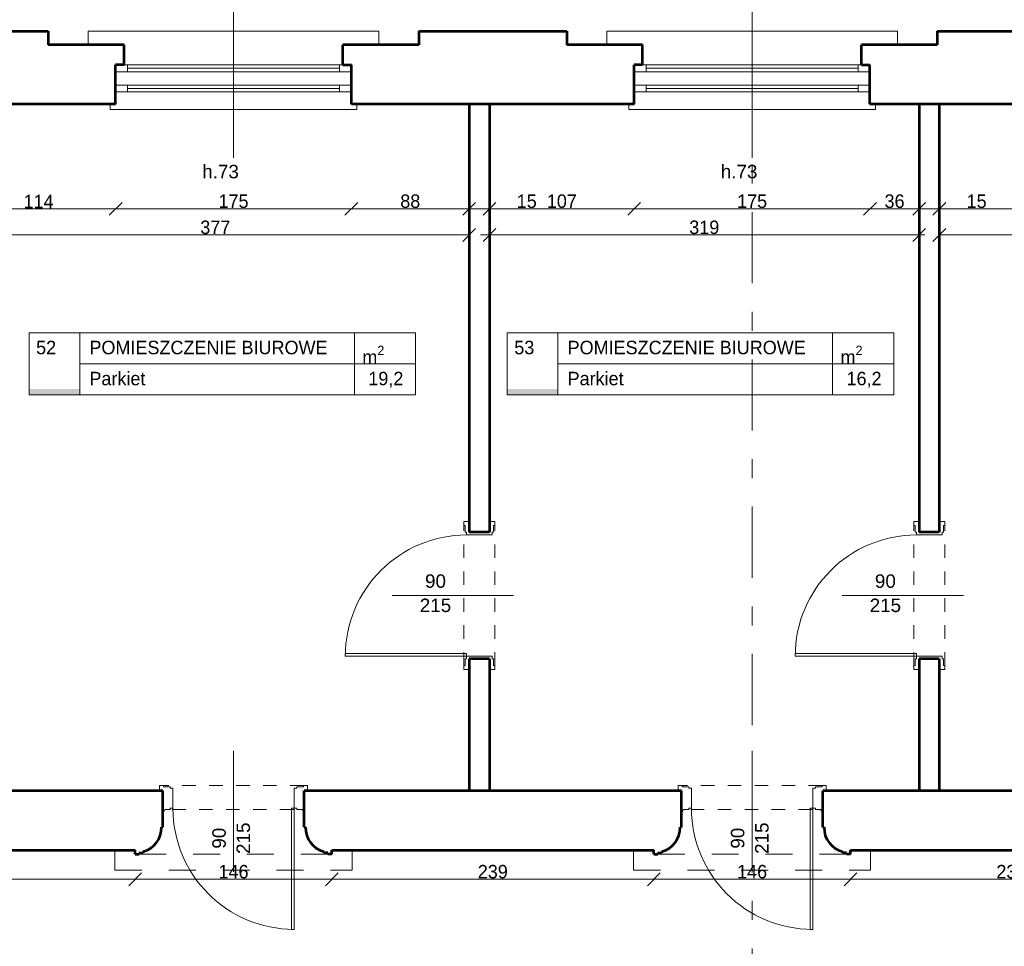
# Model space of a CAD drawing. Header units: inches. Extents: x -21887 to 84279, y -131485 to 67836.
# Tile 219 of 256: x 23293 to 30603, y 54316 to 61197. Entities that reach past the tile are written whole.
import ezdxf

# ---------------------------------------------------------------- set-up
doc = ezdxf.new("R2010")
doc.units = ezdxf.units.IN
doc.header["$MEASUREMENT"] = 0
for name, pattern in [('Dashed', [400, 200, -200]), ('Dashed copy', [200, 100, -100]), ('Double Dashed', [1093.611073, 529.166651, -211.666656, 141.111112, -211.666656])]:
    doc.linetypes.add(name, pattern=pattern)
doc.layers.get('0').update_dxf_attribs({"lineweight": 13})
doc.layers.get('Defpoints').update_dxf_attribs({"lineweight": 13})
for name, color, linetype, lineweight in [('AI_MURY', 7, 'Continuous', 53), ('Dimensioning', 7, 'Continuous', 13), ('DRZWI', 7, 'Continuous', 13), ('dzialowki', 7, 'Continuous', 53), ('OPISY TABELKI', 7, 'Continuous', 13), ('PODCIAGI', 7, 'Continuous', 13)]:
    doc.layers.add(name, color=color, linetype=linetype, lineweight=lineweight)
doc.styles.add('GENERATED_STYLE_7', font='txt')
doc.styles.add('GENERATED_STYLE_8', font='txt')
doc.styles.add('GENERATED_STYLE_9', font='txt')
doc.styles.add('Style-Courier New', font='txt')
doc.dimstyles.new('Dimstyle_5', dxfattribs={"dimtxt": 100, "dimasz": 95, "dimexe": 0.18, "dimexo": 0, "dimgap": 0.09, "dimtad": 1, "dimtih": 1, "dimtoh": 1, "dimdec": 0, "dimlfac": 0.1, "dimzin": 0, "dimdsep": 46, "dimlunit": 5, "dimtxsty": 'GENERATED_STYLE_7', "dimblk": 'ARROWHEAD_6', "dimcen": 0.09, "dimclrd": 161, "dimclre": 161, "dimclrt": 7, "dimadec": 0, "dimazin": 0, "dimtfac": 1, "dimtdec": 0, "dimtmove": 0, "dimatfit": 3, "dimfxl": 0, "dimtolj": 1, "dimtzin": 0, "dimarcsym": 0})

# ---------------------------------------------------------------- blocks, each defined once
blk = doc.blocks.new('ARROWHEAD_6')
at = {"color": 0, "linetype": 'Continuous'}
for p, q in [((0, 0), (-1, 0)), ((-0.5, -0.5), (0.5, 0.5))]:
    blk.add_line(p, q, dxfattribs=at)
blk = doc.blocks.new('*U1082')
at = {"layer": 'Defpoints', "color": 0, "linetype": 'Continuous'}
for p in [(26630.5, 59598.3), (22860.5, 59431), (26630.5, 59399.7)]:
    blk.add_point(p, dxfattribs=at)
at = {"layer": 'Dimensioning', "color": 161, "linetype": 'Continuous', "lineweight": -2}
for p, q in [((22860.5, 59598.2), (22860.5, 59598.5)), ((22955.5, 59598.3), (26535.5, 59598.3)), ((26630.5, 59598.2), (26630.5, 59598.5))]:
    blk.add_line(p, q, dxfattribs=at)
at = {"layer": 'Dimensioning', "color": 161, "linetype": 'Continuous', "lineweight": -2, "xscale": 95, "yscale": 95, "zscale": 95, "rotation": 180}
blk.add_blockref('ARROWHEAD_6', (22860.5, 59598.3), dxfattribs=at)
at = {"layer": 'Dimensioning', "color": 161, "linetype": 'Continuous', "lineweight": -2, "xscale": 95, "yscale": 95, "zscale": 95}
blk.add_blockref('ARROWHEAD_6', (26630.5, 59598.3), dxfattribs=at)
at = {"layer": 'Dimensioning', "color": 7, "linetype": 'Continuous', "insert": (24745.5, 59654.6), "char_height": 100, "attachment_point": 5, "style": 'GENERATED_STYLE_7'}
blk.add_mtext('377', dxfattribs=at)
blk = doc.blocks.new('*D2044')
at = {"layer": 'Defpoints'}
for p in [(24745.5, 59598.3), (26630.5, 59598.3), (22860.5, 59431), (26630.5, 59399.7)]:
    blk.add_point(p, dxfattribs=at)
at = {"layer": 'Dimensioning', "color": 161, "linetype": 'Continuous'}
blk.add_blockref('*U1082', (0, 0), dxfattribs=at)
blk = doc.blocks.new('*U1083')
at = {"layer": 'Defpoints', "color": 0, "linetype": 'Continuous'}
for p in [(29970.5, 59598.3), (26780.5, 59284.7), (29970.5, 59295.1)]:
    blk.add_point(p, dxfattribs=at)
at = {"layer": 'Dimensioning', "color": 161, "linetype": 'Continuous', "lineweight": -2}
for p, q in [((26780.5, 59598.2), (26780.5, 59598.5)), ((26875.5, 59598.3), (29875.5, 59598.3)), ((29970.5, 59598.2), (29970.5, 59598.5))]:
    blk.add_line(p, q, dxfattribs=at)
at = {"layer": 'Dimensioning', "color": 161, "linetype": 'Continuous', "lineweight": -2, "xscale": 95, "yscale": 95, "zscale": 95, "rotation": 180}
blk.add_blockref('ARROWHEAD_6', (26780.5, 59598.3), dxfattribs=at)
at = {"layer": 'Dimensioning', "color": 161, "linetype": 'Continuous', "lineweight": -2, "xscale": 95, "yscale": 95, "zscale": 95}
blk.add_blockref('ARROWHEAD_6', (29970.5, 59598.3), dxfattribs=at)
at = {"layer": 'Dimensioning', "color": 7, "linetype": 'Continuous', "insert": (28375.5, 59654.6), "char_height": 100, "attachment_point": 5, "style": 'GENERATED_STYLE_7'}
blk.add_mtext('319', dxfattribs=at)
blk = doc.blocks.new('*D2045')
at = {"layer": 'Defpoints'}
for p in [(28375.5, 59598.3), (29970.5, 59598.3), (26780.5, 59284.7), (29970.5, 59295.1)]:
    blk.add_point(p, dxfattribs=at)
at = {"layer": 'Dimensioning', "color": 161, "linetype": 'Continuous'}
blk.add_blockref('*U1083', (0, 0), dxfattribs=at)
blk = doc.blocks.new('*U1084')
at = {"layer": 'Defpoints', "color": 0, "linetype": 'Continuous'}
for p in [(34670.5, 59598.3), (34670.5, 59316.1), (30120.5, 59263.8)]:
    blk.add_point(p, dxfattribs=at)
at = {"layer": 'Dimensioning', "color": 161, "linetype": 'Continuous', "lineweight": -2}
for p, q in [((30120.5, 59598.2), (30120.5, 59598.5)), ((30215.5, 59598.3), (34575.5, 59598.3)), ((34670.5, 59598.2), (34670.5, 59598.5))]:
    blk.add_line(p, q, dxfattribs=at)
at = {"layer": 'Dimensioning', "color": 161, "linetype": 'Continuous', "lineweight": -2, "xscale": 95, "yscale": 95, "zscale": 95, "rotation": 180}
blk.add_blockref('ARROWHEAD_6', (30120.5, 59598.3), dxfattribs=at)
at = {"layer": 'Dimensioning', "color": 161, "linetype": 'Continuous', "lineweight": -2, "xscale": 95, "yscale": 95, "zscale": 95}
blk.add_blockref('ARROWHEAD_6', (34670.5, 59598.3), dxfattribs=at)
at = {"layer": 'Dimensioning', "color": 7, "linetype": 'Continuous', "insert": (32395.5, 59653.3), "char_height": 100, "attachment_point": 5, "style": 'GENERATED_STYLE_7'}
blk.add_mtext('455', dxfattribs=at)
blk = doc.blocks.new('*D2046')
at = {"layer": 'Defpoints'}
for p in [(32395.5, 59598.3), (34670.5, 59598.3), (34670.5, 59316.1), (30120.5, 59263.8)]:
    blk.add_point(p, dxfattribs=at)
at = {"layer": 'Dimensioning', "color": 161, "linetype": 'Continuous'}
blk.add_blockref('*U1084', (0, 0), dxfattribs=at)
blk = doc.blocks.new('*U1662')
at = {"layer": 'Defpoints', "color": 0, "linetype": 'Continuous'}
for p in [(21760.5, 55030.7), (24150.5, 55030.7), (24150.5, 54813.9)]:
    blk.add_point(p, dxfattribs=at)
at = {"layer": 'Dimensioning', "color": 161, "linetype": 'Continuous', "lineweight": -2}
for p, q in [((21760.5, 54814), (21760.5, 54813.7)), ((21855.5, 54813.9), (24055.5, 54813.9)), ((24150.5, 54814), (24150.5, 54813.7))]:
    blk.add_line(p, q, dxfattribs=at)
at = {"layer": 'Dimensioning', "color": 161, "linetype": 'Continuous', "lineweight": -2, "xscale": 95, "yscale": 95, "zscale": 95, "rotation": 180}
blk.add_blockref('ARROWHEAD_6', (21760.5, 54813.9), dxfattribs=at)
at = {"layer": 'Dimensioning', "color": 161, "linetype": 'Continuous', "lineweight": -2, "xscale": 95, "yscale": 95, "zscale": 95}
blk.add_blockref('ARROWHEAD_6', (24150.5, 54813.9), dxfattribs=at)
at = {"layer": 'Dimensioning', "color": 7, "linetype": 'Continuous', "insert": (22955.5, 54870.1), "char_height": 100, "attachment_point": 5, "style": 'GENERATED_STYLE_7'}
blk.add_mtext('239', dxfattribs=at)
blk = doc.blocks.new('*D3340')
at = {"layer": 'Defpoints'}
for p in [(21760.5, 55030.7), (24150.5, 55030.7), (22955.5, 54813.9), (24150.5, 54813.9)]:
    blk.add_point(p, dxfattribs=at)
at = {"layer": 'Dimensioning', "color": 161, "linetype": 'Continuous'}
blk.add_blockref('*U1662', (0, 0), dxfattribs=at)
blk = doc.blocks.new('*U1663')
at = {"layer": 'Defpoints', "color": 0, "linetype": 'Continuous'}
for p in [(24150.5, 55030.7), (25610.5, 55030.7), (25610.5, 54813.9)]:
    blk.add_point(p, dxfattribs=at)
at = {"layer": 'Dimensioning', "color": 161, "linetype": 'Continuous', "lineweight": -2}
for p, q in [((24150.5, 54814), (24150.5, 54813.7)), ((24245.5, 54813.9), (25515.5, 54813.9)), ((25610.5, 54814), (25610.5, 54813.7))]:
    blk.add_line(p, q, dxfattribs=at)
at = {"layer": 'Dimensioning', "color": 161, "linetype": 'Continuous', "lineweight": -2, "xscale": 95, "yscale": 95, "zscale": 95, "rotation": 180}
blk.add_blockref('ARROWHEAD_6', (24150.5, 54813.9), dxfattribs=at)
at = {"layer": 'Dimensioning', "color": 161, "linetype": 'Continuous', "lineweight": -2, "xscale": 95, "yscale": 95, "zscale": 95}
blk.add_blockref('ARROWHEAD_6', (25610.5, 54813.9), dxfattribs=at)
at = {"layer": 'Dimensioning', "color": 7, "linetype": 'Continuous', "insert": (24880.5, 54870.1), "char_height": 100, "attachment_point": 5, "style": 'GENERATED_STYLE_7'}
blk.add_mtext('146', dxfattribs=at)
blk = doc.blocks.new('*D3341')
at = {"layer": 'Defpoints'}
for p in [(24150.5, 55030.7), (25610.5, 55030.7), (24880.5, 54813.9), (25610.5, 54813.9)]:
    blk.add_point(p, dxfattribs=at)
at = {"layer": 'Dimensioning', "color": 161, "linetype": 'Continuous'}
blk.add_blockref('*U1663', (0, 0), dxfattribs=at)
blk = doc.blocks.new('*U1664')
at = {"layer": 'Defpoints', "color": 0, "linetype": 'Continuous'}
for p in [(25610.5, 55030.7), (28000.5, 55030.7), (28000.5, 54813.9)]:
    blk.add_point(p, dxfattribs=at)
at = {"layer": 'Dimensioning', "color": 161, "linetype": 'Continuous', "lineweight": -2}
for p, q in [((25610.5, 54814), (25610.5, 54813.7)), ((25705.5, 54813.9), (27905.5, 54813.9)), ((28000.5, 54814), (28000.5, 54813.7))]:
    blk.add_line(p, q, dxfattribs=at)
at = {"layer": 'Dimensioning', "color": 161, "linetype": 'Continuous', "lineweight": -2, "xscale": 95, "yscale": 95, "zscale": 95, "rotation": 180}
blk.add_blockref('ARROWHEAD_6', (25610.5, 54813.9), dxfattribs=at)
at = {"layer": 'Dimensioning', "color": 161, "linetype": 'Continuous', "lineweight": -2, "xscale": 95, "yscale": 95, "zscale": 95}
blk.add_blockref('ARROWHEAD_6', (28000.5, 54813.9), dxfattribs=at)
at = {"layer": 'Dimensioning', "color": 7, "linetype": 'Continuous', "insert": (26805.5, 54870.1), "char_height": 100, "attachment_point": 5, "style": 'GENERATED_STYLE_7'}
blk.add_mtext('239', dxfattribs=at)
blk = doc.blocks.new('*D3342')
at = {"layer": 'Defpoints'}
for p in [(25610.5, 55030.7), (28000.5, 55030.7), (26805.5, 54813.9), (28000.5, 54813.9)]:
    blk.add_point(p, dxfattribs=at)
at = {"layer": 'Dimensioning', "color": 161, "linetype": 'Continuous'}
blk.add_blockref('*U1664', (0, 0), dxfattribs=at)
blk = doc.blocks.new('*U1665')
at = {"layer": 'Defpoints', "color": 0, "linetype": 'Continuous'}
for p in [(28000.5, 55030.7), (29460.5, 55030.7), (29460.5, 54813.9)]:
    blk.add_point(p, dxfattribs=at)
at = {"layer": 'Dimensioning', "color": 161, "linetype": 'Continuous', "lineweight": -2}
for p, q in [((28000.5, 54814), (28000.5, 54813.7)), ((28095.5, 54813.9), (29365.5, 54813.9)), ((29460.5, 54814), (29460.5, 54813.7))]:
    blk.add_line(p, q, dxfattribs=at)
at = {"layer": 'Dimensioning', "color": 161, "linetype": 'Continuous', "lineweight": -2, "xscale": 95, "yscale": 95, "zscale": 95, "rotation": 180}
blk.add_blockref('ARROWHEAD_6', (28000.5, 54813.9), dxfattribs=at)
at = {"layer": 'Dimensioning', "color": 161, "linetype": 'Continuous', "lineweight": -2, "xscale": 95, "yscale": 95, "zscale": 95}
blk.add_blockref('ARROWHEAD_6', (29460.5, 54813.9), dxfattribs=at)
at = {"layer": 'Dimensioning', "color": 7, "linetype": 'Continuous', "insert": (28730.5, 54870.1), "char_height": 100, "attachment_point": 5, "style": 'GENERATED_STYLE_7'}
blk.add_mtext('146', dxfattribs=at)
blk = doc.blocks.new('*D3343')
at = {"layer": 'Defpoints'}
for p in [(28000.5, 55030.7), (29460.5, 55030.7), (28730.5, 54813.9), (29460.5, 54813.9)]:
    blk.add_point(p, dxfattribs=at)
at = {"layer": 'Dimensioning', "color": 161, "linetype": 'Continuous'}
blk.add_blockref('*U1665', (0, 0), dxfattribs=at)
blk = doc.blocks.new('*U1666')
at = {"layer": 'Defpoints', "color": 0, "linetype": 'Continuous'}
for p in [(29460.5, 55030.7), (31850.5, 55030.7), (31850.5, 54813.9)]:
    blk.add_point(p, dxfattribs=at)
at = {"layer": 'Dimensioning', "color": 161, "linetype": 'Continuous', "lineweight": -2}
for p, q in [((29460.5, 54814), (29460.5, 54813.7)), ((29555.5, 54813.9), (31755.5, 54813.9)), ((31850.5, 54814), (31850.5, 54813.7))]:
    blk.add_line(p, q, dxfattribs=at)
at = {"layer": 'Dimensioning', "color": 161, "linetype": 'Continuous', "lineweight": -2, "xscale": 95, "yscale": 95, "zscale": 95, "rotation": 180}
blk.add_blockref('ARROWHEAD_6', (29460.5, 54813.9), dxfattribs=at)
at = {"layer": 'Dimensioning', "color": 161, "linetype": 'Continuous', "lineweight": -2, "xscale": 95, "yscale": 95, "zscale": 95}
blk.add_blockref('ARROWHEAD_6', (31850.5, 54813.9), dxfattribs=at)
at = {"layer": 'Dimensioning', "color": 7, "linetype": 'Continuous', "insert": (30655.5, 54870.1), "char_height": 100, "attachment_point": 5, "style": 'GENERATED_STYLE_7'}
blk.add_mtext('239', dxfattribs=at)
blk = doc.blocks.new('*D3344')
at = {"layer": 'Defpoints'}
for p in [(29460.5, 55030.7), (31850.5, 55030.7), (30655.5, 54813.9), (31850.5, 54813.9)]:
    blk.add_point(p, dxfattribs=at)
at = {"layer": 'Dimensioning', "color": 161, "linetype": 'Continuous'}
blk.add_blockref('*U1666', (0, 0), dxfattribs=at)
blk = doc.blocks.new('*U1701')
at = {"layer": 'Defpoints', "color": 0, "linetype": 'Continuous'}
for p in [(24005.5, 60600), (22860.5, 60570.7), (24005.5, 59792.4)]:
    blk.add_point(p, dxfattribs=at)
at = {"layer": 'Dimensioning', "color": 161, "linetype": 'Continuous', "lineweight": -2}
for p, q in [((22860.5, 59792.6), (22860.5, 59792.3)), ((22955.5, 59792.4), (23910.5, 59792.4)), ((24005.5, 59792.6), (24005.5, 59792.3))]:
    blk.add_line(p, q, dxfattribs=at)
at = {"layer": 'Dimensioning', "color": 161, "linetype": 'Continuous', "lineweight": -2, "xscale": 95, "yscale": 95, "zscale": 95, "rotation": 180}
blk.add_blockref('ARROWHEAD_6', (22860.5, 59792.4), dxfattribs=at)
at = {"layer": 'Dimensioning', "color": 161, "linetype": 'Continuous', "lineweight": -2, "xscale": 95, "yscale": 95, "zscale": 95}
blk.add_blockref('ARROWHEAD_6', (24005.5, 59792.4), dxfattribs=at)
at = {"layer": 'Dimensioning', "color": 7, "linetype": 'Continuous', "insert": (23433, 59846.9), "char_height": 100, "attachment_point": 5, "style": 'GENERATED_STYLE_7'}
blk.add_mtext('114', dxfattribs=at)
blk = doc.blocks.new('*D3379')
at = {"layer": 'Defpoints'}
for p in [(24005.5, 60600), (22860.5, 60570.7), (23433, 59792.4), (24005.5, 59792.4)]:
    blk.add_point(p, dxfattribs=at)
at = {"layer": 'Dimensioning', "color": 161, "linetype": 'Continuous'}
blk.add_blockref('*U1701', (0, 0), dxfattribs=at)
blk = doc.blocks.new('*U1702')
at = {"layer": 'Defpoints', "color": 0, "linetype": 'Continuous'}
for p in [(24005.5, 60600), (25755.5, 60600), (25755.5, 59792.4)]:
    blk.add_point(p, dxfattribs=at)
at = {"layer": 'Dimensioning', "color": 161, "linetype": 'Continuous', "lineweight": -2}
for p, q in [((24005.5, 59792.6), (24005.5, 59792.3)), ((24100.5, 59792.4), (25660.5, 59792.4)), ((25755.5, 59792.6), (25755.5, 59792.3))]:
    blk.add_line(p, q, dxfattribs=at)
at = {"layer": 'Dimensioning', "color": 161, "linetype": 'Continuous', "lineweight": -2, "xscale": 95, "yscale": 95, "zscale": 95, "rotation": 180}
blk.add_blockref('ARROWHEAD_6', (24005.5, 59792.4), dxfattribs=at)
at = {"layer": 'Dimensioning', "color": 161, "linetype": 'Continuous', "lineweight": -2, "xscale": 95, "yscale": 95, "zscale": 95}
blk.add_blockref('ARROWHEAD_6', (25755.5, 59792.4), dxfattribs=at)
at = {"layer": 'Dimensioning', "color": 7, "linetype": 'Continuous', "insert": (24880.5, 59848.2), "char_height": 100, "attachment_point": 5, "style": 'GENERATED_STYLE_7'}
blk.add_mtext('175', dxfattribs=at)
blk = doc.blocks.new('*D3380')
at = {"layer": 'Defpoints'}
for p in [(24005.5, 60600), (25755.5, 60600), (24880.5, 59792.4), (25755.5, 59792.4)]:
    blk.add_point(p, dxfattribs=at)
at = {"layer": 'Dimensioning', "color": 161, "linetype": 'Continuous'}
blk.add_blockref('*U1702', (0, 0), dxfattribs=at)
blk = doc.blocks.new('*U1703')
at = {"layer": 'Defpoints', "color": 0, "linetype": 'Continuous'}
for p in [(25755.5, 60600), (26630.5, 60570.7), (26630.5, 59792.4)]:
    blk.add_point(p, dxfattribs=at)
at = {"layer": 'Dimensioning', "color": 161, "linetype": 'Continuous', "lineweight": -2}
for p, q in [((25755.5, 59792.6), (25755.5, 59792.3)), ((25850.5, 59792.4), (26535.5, 59792.4)), ((26630.5, 59792.6), (26630.5, 59792.3))]:
    blk.add_line(p, q, dxfattribs=at)
at = {"layer": 'Dimensioning', "color": 161, "linetype": 'Continuous', "lineweight": -2, "xscale": 95, "yscale": 95, "zscale": 95, "rotation": 180}
blk.add_blockref('ARROWHEAD_6', (25755.5, 59792.4), dxfattribs=at)
at = {"layer": 'Dimensioning', "color": 161, "linetype": 'Continuous', "lineweight": -2, "xscale": 95, "yscale": 95, "zscale": 95}
blk.add_blockref('ARROWHEAD_6', (26630.5, 59792.4), dxfattribs=at)
at = {"layer": 'Dimensioning', "color": 7, "linetype": 'Continuous', "insert": (26193, 59848.7), "char_height": 100, "attachment_point": 5, "style": 'GENERATED_STYLE_7'}
blk.add_mtext('88', dxfattribs=at)
blk = doc.blocks.new('*D3381')
at = {"layer": 'Defpoints'}
for p in [(25755.5, 60600), (26630.5, 60570.7), (26193, 59792.4), (26630.5, 59792.4)]:
    blk.add_point(p, dxfattribs=at)
at = {"layer": 'Dimensioning', "color": 161, "linetype": 'Continuous'}
blk.add_blockref('*U1703', (0, 0), dxfattribs=at)
blk = doc.blocks.new('*U1704')
at = {"layer": 'Defpoints', "color": 0, "linetype": 'Continuous'}
for p in [(26630.5, 60570.7), (26780.5, 60570.7), (26780.5, 59792.4)]:
    blk.add_point(p, dxfattribs=at)
at = {"layer": 'Dimensioning', "color": 161, "linetype": 'Continuous', "lineweight": -2}
for p, q in [((26535.5, 59792.4), (26440.5, 59792.4)), ((26630.5, 59792.6), (26630.5, 59792.3)), ((26630.5, 59792.4), (26780.5, 59792.4)), ((26780.5, 59792.6), (26780.5, 59792.3)), ((26875.5, 59792.4), (27143.9, 59792.4))]:
    blk.add_line(p, q, dxfattribs=at)
at = {"layer": 'Dimensioning', "color": 161, "linetype": 'Continuous', "lineweight": -2, "xscale": 95, "yscale": 95, "zscale": 95}
blk.add_blockref('ARROWHEAD_6', (26630.5, 59792.4), dxfattribs=at)
at = {"layer": 'Dimensioning', "color": 161, "linetype": 'Continuous', "lineweight": -2, "xscale": 95, "yscale": 95, "zscale": 95, "rotation": 180}
blk.add_blockref('ARROWHEAD_6', (26780.5, 59792.4), dxfattribs=at)
at = {"layer": 'Dimensioning', "color": 7, "linetype": 'Continuous', "insert": (27057.2, 59848.2), "char_height": 100, "attachment_point": 5, "style": 'GENERATED_STYLE_7'}
blk.add_mtext('15', dxfattribs=at)
blk = doc.blocks.new('*D3382')
at = {"layer": 'Defpoints'}
for p in [(26630.5, 60570.7), (26780.5, 60570.7), (26780.5, 59792.4), (27057.2, 59792.4)]:
    blk.add_point(p, dxfattribs=at)
at = {"layer": 'Dimensioning', "color": 161, "linetype": 'Continuous'}
blk.add_blockref('*U1704', (0, 0), dxfattribs=at)
blk = doc.blocks.new('*U1705')
at = {"layer": 'Defpoints', "color": 0, "linetype": 'Continuous'}
for p in [(27855.5, 60610), (26780.5, 60570.7), (27855.5, 59792.4)]:
    blk.add_point(p, dxfattribs=at)
at = {"layer": 'Dimensioning', "color": 161, "linetype": 'Continuous', "lineweight": -2}
for p, q in [((26780.5, 59792.6), (26780.5, 59792.3)), ((26875.5, 59792.4), (27760.5, 59792.4)), ((27855.5, 59792.6), (27855.5, 59792.3))]:
    blk.add_line(p, q, dxfattribs=at)
at = {"layer": 'Dimensioning', "color": 161, "linetype": 'Continuous', "lineweight": -2, "xscale": 95, "yscale": 95, "zscale": 95, "rotation": 180}
blk.add_blockref('ARROWHEAD_6', (26780.5, 59792.4), dxfattribs=at)
at = {"layer": 'Dimensioning', "color": 161, "linetype": 'Continuous', "lineweight": -2, "xscale": 95, "yscale": 95, "zscale": 95}
blk.add_blockref('ARROWHEAD_6', (27855.5, 59792.4), dxfattribs=at)
at = {"layer": 'Dimensioning', "color": 7, "linetype": 'Continuous', "insert": (27318, 59848.7), "char_height": 100, "attachment_point": 5, "style": 'GENERATED_STYLE_7'}
blk.add_mtext('107', dxfattribs=at)
blk = doc.blocks.new('*D3383')
at = {"layer": 'Defpoints'}
for p in [(27855.5, 60610), (26780.5, 60570.7), (27318, 59792.4), (27855.5, 59792.4)]:
    blk.add_point(p, dxfattribs=at)
at = {"layer": 'Dimensioning', "color": 161, "linetype": 'Continuous'}
blk.add_blockref('*U1705', (0, 0), dxfattribs=at)
blk = doc.blocks.new('*U1706')
at = {"layer": 'Defpoints', "color": 0, "linetype": 'Continuous'}
for p in [(27855.5, 60610), (29605.5, 60615.1), (29605.5, 59792.4)]:
    blk.add_point(p, dxfattribs=at)
at = {"layer": 'Dimensioning', "color": 161, "linetype": 'Continuous', "lineweight": -2}
for p, q in [((27855.5, 59792.6), (27855.5, 59792.3)), ((27950.5, 59792.4), (29510.5, 59792.4)), ((29605.5, 59792.6), (29605.5, 59792.3))]:
    blk.add_line(p, q, dxfattribs=at)
at = {"layer": 'Dimensioning', "color": 161, "linetype": 'Continuous', "lineweight": -2, "xscale": 95, "yscale": 95, "zscale": 95, "rotation": 180}
blk.add_blockref('ARROWHEAD_6', (27855.5, 59792.4), dxfattribs=at)
at = {"layer": 'Dimensioning', "color": 161, "linetype": 'Continuous', "lineweight": -2, "xscale": 95, "yscale": 95, "zscale": 95}
blk.add_blockref('ARROWHEAD_6', (29605.5, 59792.4), dxfattribs=at)
at = {"layer": 'Dimensioning', "color": 7, "linetype": 'Continuous', "insert": (28730.5, 59848.2), "char_height": 100, "attachment_point": 5, "style": 'GENERATED_STYLE_7'}
blk.add_mtext('175', dxfattribs=at)
blk = doc.blocks.new('*D3384')
at = {"layer": 'Defpoints'}
for p in [(27855.5, 60610), (29605.5, 60615.1), (28730.5, 59792.4), (29605.5, 59792.4)]:
    blk.add_point(p, dxfattribs=at)
at = {"layer": 'Dimensioning', "color": 161, "linetype": 'Continuous'}
blk.add_blockref('*U1706', (0, 0), dxfattribs=at)
blk = doc.blocks.new('*U1707')
at = {"layer": 'Defpoints', "color": 0, "linetype": 'Continuous'}
for p in [(29605.5, 60615.1), (29970.5, 60570.7), (29970.5, 59792.4)]:
    blk.add_point(p, dxfattribs=at)
at = {"layer": 'Dimensioning', "color": 161, "linetype": 'Continuous', "lineweight": -2}
for p, q in [((29605.5, 59792.6), (29605.5, 59792.3)), ((29700.5, 59792.4), (29875.5, 59792.4)), ((29970.5, 59792.6), (29970.5, 59792.3))]:
    blk.add_line(p, q, dxfattribs=at)
at = {"layer": 'Dimensioning', "color": 161, "linetype": 'Continuous', "lineweight": -2, "xscale": 95, "yscale": 95, "zscale": 95, "rotation": 180}
blk.add_blockref('ARROWHEAD_6', (29605.5, 59792.4), dxfattribs=at)
at = {"layer": 'Dimensioning', "color": 161, "linetype": 'Continuous', "lineweight": -2, "xscale": 95, "yscale": 95, "zscale": 95}
blk.add_blockref('ARROWHEAD_6', (29970.5, 59792.4), dxfattribs=at)
at = {"layer": 'Dimensioning', "color": 7, "linetype": 'Continuous', "insert": (29788, 59848.7), "char_height": 100, "attachment_point": 5, "style": 'GENERATED_STYLE_7'}
blk.add_mtext('36', dxfattribs=at)
blk = doc.blocks.new('*D3385')
at = {"layer": 'Defpoints'}
for p in [(29605.5, 60615.1), (29970.5, 60570.7), (29788, 59792.4), (29970.5, 59792.4)]:
    blk.add_point(p, dxfattribs=at)
at = {"layer": 'Dimensioning', "color": 161, "linetype": 'Continuous'}
blk.add_blockref('*U1707', (0, 0), dxfattribs=at)
blk = doc.blocks.new('*U1708')
at = {"layer": 'Defpoints', "color": 0, "linetype": 'Continuous'}
for p in [(29970.5, 60570.7), (30120.5, 60570.7), (30120.5, 59792.4)]:
    blk.add_point(p, dxfattribs=at)
at = {"layer": 'Dimensioning', "color": 161, "linetype": 'Continuous', "lineweight": -2}
for p, q in [((29875.5, 59792.4), (29780.5, 59792.4)), ((29970.5, 59792.6), (29970.5, 59792.3)), ((29970.5, 59792.4), (30120.5, 59792.4)), ((30120.5, 59792.6), (30120.5, 59792.3)), ((30215.5, 59792.4), (30483.9, 59792.4))]:
    blk.add_line(p, q, dxfattribs=at)
at = {"layer": 'Dimensioning', "color": 161, "linetype": 'Continuous', "lineweight": -2, "xscale": 95, "yscale": 95, "zscale": 95}
blk.add_blockref('ARROWHEAD_6', (29970.5, 59792.4), dxfattribs=at)
at = {"layer": 'Dimensioning', "color": 161, "linetype": 'Continuous', "lineweight": -2, "xscale": 95, "yscale": 95, "zscale": 95, "rotation": 180}
blk.add_blockref('ARROWHEAD_6', (30120.5, 59792.4), dxfattribs=at)
at = {"layer": 'Dimensioning', "color": 7, "linetype": 'Continuous', "insert": (30397.2, 59848.2), "char_height": 100, "attachment_point": 5, "style": 'GENERATED_STYLE_7'}
blk.add_mtext('15', dxfattribs=at)
blk = doc.blocks.new('*D3386')
at = {"layer": 'Defpoints'}
for p in [(29970.5, 60570.7), (30120.5, 60570.7), (30120.5, 59792.4), (30397.2, 59792.4)]:
    blk.add_point(p, dxfattribs=at)
at = {"layer": 'Dimensioning', "color": 161, "linetype": 'Continuous'}
blk.add_blockref('*U1708', (0, 0), dxfattribs=at)
blk = doc.blocks.new('*U1709')
at = {"layer": 'Defpoints', "color": 0, "linetype": 'Continuous'}
for p in [(31705.5, 60620.1), (30120.5, 60570.7), (31705.5, 59792.4)]:
    blk.add_point(p, dxfattribs=at)
at = {"layer": 'Dimensioning', "color": 161, "linetype": 'Continuous', "lineweight": -2}
for p, q in [((30120.5, 59792.6), (30120.5, 59792.3)), ((30215.5, 59792.4), (31610.5, 59792.4)), ((31705.5, 59792.6), (31705.5, 59792.3))]:
    blk.add_line(p, q, dxfattribs=at)
at = {"layer": 'Dimensioning', "color": 161, "linetype": 'Continuous', "lineweight": -2, "xscale": 95, "yscale": 95, "zscale": 95, "rotation": 180}
blk.add_blockref('ARROWHEAD_6', (30120.5, 59792.4), dxfattribs=at)
at = {"layer": 'Dimensioning', "color": 161, "linetype": 'Continuous', "lineweight": -2, "xscale": 95, "yscale": 95, "zscale": 95}
blk.add_blockref('ARROWHEAD_6', (31705.5, 59792.4), dxfattribs=at)
at = {"layer": 'Dimensioning', "color": 7, "linetype": 'Continuous', "insert": (30913, 59848.7), "char_height": 100, "attachment_point": 5, "style": 'GENERATED_STYLE_7'}
blk.add_mtext('159', dxfattribs=at)
blk = doc.blocks.new('*D3387')
at = {"layer": 'Defpoints'}
for p in [(31705.5, 60620.1), (30120.5, 60570.7), (30913, 59792.4), (31705.5, 59792.4)]:
    blk.add_point(p, dxfattribs=at)
at = {"layer": 'Dimensioning', "color": 161, "linetype": 'Continuous'}
blk.add_blockref('*U1709', (0, 0), dxfattribs=at)

msp = doc.modelspace()

# ---------------------------------------------------------------- hatches: boundary and pattern name
at = {"layer": 'OPISY TABELKI', "extrusion": (0, 0, -1)}
for points in [[(-23738.7, 58411.4), (-23738.7, 58453.6), (-23362.2, 58453.6), (-23362.2, 58411.4)], [(-27288.8, 58411.4), (-27288.8, 58453.6), (-26912.4, 58453.6), (-26912.4, 58411.4)]]:
    msp.add_hatch(color=7, dxfattribs=at).paths.add_polyline_path(points, flags=16)

# ---------------------------------------------------------------- linework, layer by layer
at = {"layer": 'AI_MURY', "color": 7, "linetype": 'Continuous'}
for p, q in [((22405.5, 61110.7), (23505.5, 61110.7)), ((23505.5, 61110.7), (23505.5, 61010.7)), ((26255.5, 61110.7), (26255.5, 61010.7)), ((26255.5, 61110.7), (27355.5, 61110.7)), ((27355.5, 61110.7), (27355.5, 61010.7)), ((30105.5, 61110.7), (30105.5, 61010.7)), ((30105.5, 61110.7), (31205.5, 61110.7)), ((24068, 61010.7), (23505.5, 61010.7)), ((24068, 60860.7), (24068, 61010.7)), ((25693, 60860.7), (25693, 61010.7)), ((26255.5, 61010.7), (25693, 61010.7)), ((27918, 61010.7), (27355.5, 61010.7)), ((27918, 60860.7), (27918, 61010.7)), ((29543, 60860.7), (29543, 61010.7)), ((30105.5, 61010.7), (29543, 61010.7)), ((24005.5, 60570.7), (24005.5, 60860.7)), ((24068, 60860.7), (24005.5, 60860.7)), ((25693, 60860.7), (25755.5, 60860.7)), ((25755.5, 60570.7), (25755.5, 60860.7)), ((27855.5, 60570.7), (27855.5, 60860.7)), ((27918, 60860.7), (27855.5, 60860.7)), ((29543, 60860.7), (29605.5, 60860.7)), ((29605.5, 60570.7), (29605.5, 60860.7)), ((24005.5, 60570.7), (21905.5, 60570.7)), ((27855.5, 60570.7), (25755.5, 60570.7)), ((31705.5, 60570.7), (29605.5, 60570.7)), ((24355.5, 55470.7), (21555.5, 55470.7)), ((24355.5, 55200.7), (24355.5, 55470.7)), ((28205.5, 55470.7), (25405.5, 55470.7)), ((25405.5, 55200.7), (25405.5, 55470.7)), ((28205.5, 55200.7), (28205.5, 55470.7)), ((32055.5, 55470.7), (29255.5, 55470.7)), ((29255.5, 55200.7), (29255.5, 55470.7)), ((24355.5, 55200.7), (24345.5, 55200.7)), ((25405.5, 55200.7), (25415.5, 55200.7)), ((28205.5, 55200.7), (28195.5, 55200.7)), ((29255.5, 55200.7), (29265.5, 55200.7)), ((21760.5, 55030.7), (24150.5, 55030.7)), ((24150.5, 55000.7), (24150.5, 55030.7)), ((24150.5, 55000.7), (24180.5, 55000.7)), ((24180.5, 55010.7), (24210.5, 55010.7)), ((24180.5, 55010.7), (24180.5, 55000.7)), ((24210.5, 55020.7), (24210.5, 55010.7)), ((25550.5, 55020.7), (25550.5, 55010.7)), ((25580.5, 55010.7), (25550.5, 55010.7)), ((25580.5, 55010.7), (25580.5, 55000.7)), ((25610.5, 55000.7), (25580.5, 55000.7)), ((25610.5, 55000.7), (25610.5, 55030.7)), ((25610.5, 55030.7), (28000.5, 55030.7)), ((28000.5, 55000.7), (28000.5, 55030.7)), ((28000.5, 55000.7), (28030.5, 55000.7)), ((28030.5, 55010.7), (28060.5, 55010.7)), ((28030.5, 55010.7), (28030.5, 55000.7)), ((28060.5, 55020.7), (28060.5, 55010.7)), ((29400.5, 55020.7), (29400.5, 55010.7)), ((29430.5, 55010.7), (29400.5, 55010.7)), ((29430.5, 55010.7), (29430.5, 55000.7)), ((29460.5, 55000.7), (29430.5, 55000.7)), ((29460.5, 55000.7), (29460.5, 55030.7)), ((29460.5, 55030.7), (31850.5, 55030.7))]:
    msp.add_line(p, q, dxfattribs=at)
for centre, start, end in [((24165.6, 55195.3), 284.44004, 1.72608), ((25595.5, 55195.3), 178.27392, 255.55996), ((28015.6, 55195.3), 284.44004, 1.72608), ((29445.5, 55195.3), 178.27392, 255.55996)]:
    msp.add_arc(centre, 180, start, end, dxfattribs=at)
at = {"layer": 'DRZWI', "color": 220, "linetype": 'Continuous'}
for p, q in [((24880.5, 62021.1), (24880.5, 60170.3)), ((28730.5, 62021.1), (28730.5, 60170.3)), ((24093, 60860.7), (24068, 60860.7)), ((24093, 60810.7), (24093, 60860.7)), ((25668, 60860.7), (24093, 60860.7)), ((25668, 60835.7), (24093, 60835.7)), ((25668, 60810.7), (25668, 60860.7)), ((25668, 60860.7), (25693, 60860.7)), ((27943, 60860.7), (27918, 60860.7)), ((27943, 60810.7), (27943, 60860.7)), ((29518, 60860.7), (27943, 60860.7)), ((29518, 60835.7), (27943, 60835.7)), ((29518, 60810.7), (29518, 60860.7)), ((29518, 60860.7), (29543, 60860.7)), ((24093, 60810.7), (24005.5, 60810.7)), ((25668, 60810.7), (24093, 60810.7)), ((25668, 60810.7), (25755.5, 60810.7)), ((27943, 60810.7), (27855.5, 60810.7)), ((29518, 60810.7), (27943, 60810.7)), ((29518, 60810.7), (29605.5, 60810.7)), ((24093, 60710.7), (24005.5, 60710.7)), ((24093, 60660.7), (24093, 60710.7)), ((25668, 60710.7), (24093, 60710.7)), ((25668, 60685.7), (24093, 60685.7)), ((25668, 60710.7), (25755.5, 60710.7)), ((25668, 60660.7), (25668, 60710.7)), ((27943, 60710.7), (27855.5, 60710.7)), ((27943, 60660.7), (27943, 60710.7)), ((29518, 60710.7), (27943, 60710.7)), ((29518, 60685.7), (27943, 60685.7)), ((29518, 60710.7), (29605.5, 60710.7)), ((29518, 60660.7), (29518, 60710.7)), ((24093, 60660.7), (24005.5, 60660.7)), ((25668, 60660.7), (24093, 60660.7)), ((25668, 60660.7), (25755.5, 60660.7)), ((27943, 60660.7), (27855.5, 60660.7)), ((29518, 60660.7), (27943, 60660.7)), ((29518, 60660.7), (29605.5, 60660.7))]:
    msp.add_line(p, q, dxfattribs=at)
at = {"layer": 'DRZWI', "color": 251, "linetype": 'Continuous'}
for p, q in [((25959.4, 61110.7), (23801.6, 61110.7)), ((23801.6, 61110.7), (23801.6, 61010.7)), ((25959.4, 61110.7), (25959.4, 61010.7)), ((29809.4, 61110.7), (27651.6, 61110.7)), ((27651.6, 61110.7), (27651.6, 61010.7)), ((29809.4, 61110.7), (29809.4, 61010.7)), ((23965.5, 60570.7), (23965.5, 60530.7)), ((25795.5, 60530.7), (23965.5, 60530.7)), ((25795.5, 60570.7), (25795.5, 60530.7)), ((27815.5, 60570.7), (27815.5, 60530.7)), ((29645.5, 60530.7), (27815.5, 60530.7)), ((29645.5, 60570.7), (29645.5, 60530.7))]:
    msp.add_line(p, q, dxfattribs=at)
at = {"layer": 'DRZWI', "color": 5, "linetype": 'Continuous'}
for p, q in [((24880.5, 54869), (24880.5, 55769)), ((28730.5, 54869), (28730.5, 55769)), ((24330.5, 55510.7), (24330.5, 55470.7)), ((24360.5, 55510.7), (24330.5, 55510.7)), ((24360.5, 55510.7), (24360.5, 55500.7)), ((24410.5, 55500.7), (24360.5, 55500.7)), ((24410.5, 55500.7), (24410.5, 55490.7)), ((24410.5, 55490.7), (24430.5, 55490.7)), ((24430.5, 55342.2), (24430.5, 55490.7)), ((25330.5, 55342.2), (25330.5, 55490.7)), ((25350.5, 55490.7), (25330.5, 55490.7)), ((25350.5, 55500.7), (25350.5, 55490.7)), ((25350.5, 55500.7), (25400.5, 55500.7)), ((25400.5, 55510.7), (25400.5, 55500.7)), ((25400.5, 55510.7), (25430.5, 55510.7)), ((25430.5, 55510.7), (25430.5, 55470.7)), ((28180.5, 55510.7), (28180.5, 55470.7)), ((28210.5, 55510.7), (28180.5, 55510.7)), ((28210.5, 55510.7), (28210.5, 55500.7)), ((28260.5, 55500.7), (28210.5, 55500.7)), ((28260.5, 55500.7), (28260.5, 55490.7)), ((28260.5, 55490.7), (28280.5, 55490.7)), ((28280.5, 55342.2), (28280.5, 55490.7)), ((29180.5, 55342.2), (29180.5, 55490.7)), ((29200.5, 55490.7), (29180.5, 55490.7)), ((29200.5, 55500.7), (29200.5, 55490.7)), ((29200.5, 55500.7), (29250.5, 55500.7)), ((29250.5, 55510.7), (29250.5, 55500.7)), ((29250.5, 55510.7), (29280.5, 55510.7)), ((29280.5, 55510.7), (29280.5, 55470.7)), ((24410.5, 55342.2), (24430.5, 55342.2)), ((24410.5, 55332.2), (24410.5, 55342.2)), ((25310.5, 54442.2), (25310.5, 55342.2)), ((25310.5, 55342.2), (25330.5, 55342.2)), ((25330.5, 54442.2), (25330.5, 55342.2)), ((25350.5, 55342.2), (25330.5, 55342.2)), ((25350.5, 55332.2), (25350.5, 55342.2)), ((28260.5, 55342.2), (28280.5, 55342.2)), ((28260.5, 55332.2), (28260.5, 55342.2)), ((29160.5, 54442.2), (29160.5, 55342.2)), ((29160.5, 55342.2), (29180.5, 55342.2)), ((29180.5, 54442.2), (29180.5, 55342.2)), ((29200.5, 55342.2), (29180.5, 55342.2)), ((29200.5, 55332.2), (29200.5, 55342.2)), ((24410.5, 55332.2), (24370.5, 55332.2)), ((25350.5, 55332.2), (25390.5, 55332.2)), ((28260.5, 55332.2), (28220.5, 55332.2)), ((29200.5, 55332.2), (29240.5, 55332.2)), ((25310.5, 54442.2), (25330.5, 54442.2)), ((29160.5, 54442.2), (29180.5, 54442.2))]:
    msp.add_line(p, q, dxfattribs=at)
at = {"layer": 'DRZWI', "color": 5, "linetype": 'Dashed copy'}
for p, q in [((25400.5, 55510.7), (24360.5, 55510.7)), ((29250.5, 55510.7), (28210.5, 55510.7)), ((25325.5, 55332.2), (24410.5, 55332.2)), ((29175.5, 55332.2), (28260.5, 55332.2))]:
    msp.add_line(p, q, dxfattribs=at)
at = {"layer": 'DRZWI', "color": 49, "linetype": 'Dashed'}
for p, q in [((24000.5, 55030.7), (24000.5, 54880.7)), ((25760.5, 55030.7), (25760.5, 54880.7)), ((27850.5, 55030.7), (27850.5, 54880.7)), ((29610.5, 55030.7), (29610.5, 54880.7)), ((24000.5, 54880.7), (25760.5, 54880.7)), ((27850.5, 54880.7), (29610.5, 54880.7))]:
    msp.add_line(p, q, dxfattribs=at)
at = {"layer": 'DRZWI', "color": 7, "linetype": 'Dashed'}
for p, q in [((24180.5, 55000.7), (25580.5, 55000.7)), ((28030.5, 55000.7), (29430.5, 55000.7))]:
    msp.add_line(p, q, dxfattribs=at)
at = {"layer": 'DRZWI', "color": 7, "linetype": 'Continuous'}
for centre, radius, start, end in [((25330.5, 55342.2), 900, 180, 270), ((29180.5, 55342.2), 900, 180, 270), ((24355.5, 55332.2), 15, 270, 0), ((25405.5, 55332.2), 15, 180, 270), ((28205.5, 55332.2), 15, 270, 0), ((29255.5, 55332.2), 15, 180, 270)]:
    msp.add_arc(centre, radius, start, end, dxfattribs=at)
at = {"layer": 'dzialowki', "color": 12, "linetype": 'Continuous'}
for p, q in [((26630.5, 60570.7), (26630.5, 57390.7)), ((26780.5, 60570.7), (26780.5, 57390.7)), ((29970.5, 60570.7), (29970.5, 57390.7)), ((30120.5, 60570.7), (30120.5, 57390.7)), ((26780.5, 57390.7), (26630.5, 57390.7)), ((30120.5, 57390.7), (29970.5, 57390.7)), ((26630.5, 56450.7), (26630.5, 55470.7)), ((26780.5, 56450.7), (26630.5, 56450.7)), ((26780.5, 56450.7), (26780.5, 55470.7)), ((29970.5, 56450.7), (29970.5, 55470.7)), ((30120.5, 56450.7), (29970.5, 56450.7)), ((30120.5, 56450.7), (30120.5, 55470.7))]:
    msp.add_line(p, q, dxfattribs=at)
at = {"layer": 'OPISY TABELKI', "color": 7, "linetype": 'Continuous'}
for p, q in [((23362.2, 58872.2), (26232, 58872.2)), ((23362.2, 58872.2), (23362.2, 58411.4)), ((23738.7, 58872.2), (23738.7, 58411.4)), ((25778, 58872.2), (25778, 58411.4)), ((26232, 58872.2), (26232, 58411.4)), ((26912.4, 58872.2), (29782.1, 58872.2)), ((26912.4, 58872.2), (26912.4, 58411.4)), ((27288.8, 58872.2), (27288.8, 58411.4)), ((29328.1, 58872.2), (29328.1, 58411.4)), ((29782.1, 58872.2), (29782.1, 58411.4)), ((23738.7, 58641.8), (26232, 58641.8)), ((27288.8, 58641.8), (29782.1, 58641.8)), ((23362.2, 58411.4), (26232, 58411.4)), ((26912.4, 58411.4), (29782.1, 58411.4))]:
    msp.add_line(p, q, dxfattribs=at)
at = {"layer": 'PODCIAGI', "color": 7, "linetype": 'Double Dashed'}
msp.add_line((28730.5, -51215.4), (28730.5, 65607.1), dxfattribs=at)
at = {"layer": 'PODCIAGI', "color": 9, "linetype": 'Dashed copy'}
for p, q in [((12313.5, 59792.4), (41247.6, 59792.4)), ((12313.5, 59598.3), (41247.6, 59598.3))]:
    msp.add_line(p, q, dxfattribs=at)
at = {"layer": 'PODCIAGI', "color": 5, "linetype": 'Continuous'}
for p, q in [((26590.5, 57440.7), (26590.5, 57470.7)), ((26590.5, 57470.7), (26630.5, 57470.7)), ((26820.5, 57470.7), (26780.5, 57470.7)), ((26820.5, 57440.7), (26820.5, 57470.7)), ((29930.5, 57440.7), (29930.5, 57470.7)), ((29930.5, 57470.7), (29970.5, 57470.7)), ((30160.5, 57470.7), (30120.5, 57470.7)), ((30160.5, 57440.7), (30160.5, 57470.7)), ((26590.5, 57440.7), (26600.5, 57440.7)), ((26600.5, 57390.7), (26600.5, 57440.7)), ((26600.5, 57390.7), (26610.5, 57390.7)), ((26610.5, 57390.7), (26610.5, 57370.7)), ((26800.5, 57390.7), (26800.5, 57370.7)), ((26810.5, 57390.7), (26800.5, 57390.7)), ((26810.5, 57390.7), (26810.5, 57440.7)), ((26820.5, 57440.7), (26810.5, 57440.7)), ((29930.5, 57440.7), (29940.5, 57440.7)), ((29940.5, 57390.7), (29940.5, 57440.7)), ((29940.5, 57390.7), (29950.5, 57390.7)), ((29950.5, 57390.7), (29950.5, 57370.7)), ((30140.5, 57390.7), (30140.5, 57370.7)), ((30150.5, 57390.7), (30140.5, 57390.7)), ((30150.5, 57390.7), (30150.5, 57440.7)), ((30160.5, 57440.7), (30150.5, 57440.7)), ((26610.5, 57370.7), (26800.5, 57370.7)), ((29950.5, 57370.7), (30140.5, 57370.7)), ((26959.2, 56920.7), (26059.2, 56920.7)), ((30299.2, 56920.7), (29399.2, 56920.7)), ((25710.5, 56490.7), (25710.5, 56470.7)), ((25710.5, 56490.7), (26610.5, 56490.7)), ((25710.5, 56470.7), (26610.5, 56470.7)), ((26600.5, 56450.7), (26610.5, 56450.7)), ((26600.5, 56450.7), (26600.5, 56400.7)), ((26610.5, 56490.7), (26610.5, 56470.7)), ((26610.5, 56450.7), (26610.5, 56470.7)), ((26610.5, 56470.7), (26800.5, 56470.7)), ((26800.5, 56450.7), (26800.5, 56470.7)), ((26810.5, 56450.7), (26800.5, 56450.7)), ((26810.5, 56450.7), (26810.5, 56400.7)), ((29050.5, 56490.7), (29050.5, 56470.7)), ((29050.5, 56490.7), (29950.5, 56490.7)), ((29050.5, 56470.7), (29950.5, 56470.7)), ((29940.5, 56450.7), (29950.5, 56450.7)), ((29940.5, 56450.7), (29940.5, 56400.7)), ((29950.5, 56490.7), (29950.5, 56470.7)), ((29950.5, 56450.7), (29950.5, 56470.7)), ((29950.5, 56470.7), (30140.5, 56470.7)), ((30140.5, 56450.7), (30140.5, 56470.7)), ((30150.5, 56450.7), (30140.5, 56450.7)), ((30150.5, 56450.7), (30150.5, 56400.7)), ((26590.5, 56400.7), (26600.5, 56400.7)), ((26590.5, 56400.7), (26590.5, 56370.7)), ((26590.5, 56370.7), (26630.5, 56370.7)), ((26820.5, 56370.7), (26780.5, 56370.7)), ((26820.5, 56400.7), (26810.5, 56400.7)), ((26820.5, 56400.7), (26820.5, 56370.7)), ((29930.5, 56400.7), (29940.5, 56400.7)), ((29930.5, 56400.7), (29930.5, 56370.7)), ((29930.5, 56370.7), (29970.5, 56370.7)), ((30160.5, 56370.7), (30120.5, 56370.7)), ((30160.5, 56400.7), (30150.5, 56400.7)), ((30160.5, 56400.7), (30160.5, 56370.7))]:
    msp.add_line(p, q, dxfattribs=at)
at = {"layer": 'PODCIAGI', "color": 5, "linetype": 'Dashed copy'}
for p, q in [((26590.5, 56400.7), (26590.5, 57440.7)), ((26820.5, 56400.7), (26820.5, 57440.7)), ((29930.5, 56400.7), (29930.5, 57440.7)), ((30160.5, 56400.7), (30160.5, 57440.7))]:
    msp.add_line(p, q, dxfattribs=at)
at = {"layer": 'PODCIAGI', "color": 5, "linetype": 'Continuous'}
for centre in [(26610.5, 56470.7), (29950.5, 56470.7)]:
    msp.add_arc(centre, 900, 90, 180, dxfattribs=at)

# ---------------------------------------------------------------- texts
at = {"layer": 'DRZWI', "color": 220, "char_height": 100, "width": 460.863, "attachment_point": 1, "style": 'GENERATED_STYLE_7'}
for insert in [(24648.3, 60119.2), (28498.3, 60119.2)]:
    msp.add_mtext('\\fArial|b0|i0|c238|p39;h.73', dxfattribs=dict(at, insert=insert))
at = {"layer": 'DRZWI', "color": 5, "char_height": 100, "width": 704.483, "attachment_point": 2, "rotation": 90, "line_spacing_factor": 1.079165, "style": 'GENERATED_STYLE_7'}
for insert in [(24722.9, 55119.1), (28572.9, 55119.1)]:
    msp.add_mtext('\\fArial|b0|i0|c238|p39;90\\P215', dxfattribs=dict(at, insert=insert))
at = {"layer": 'OPISY TABELKI', "color": 7, "char_height": 100, "attachment_point": 1}
for s, insert, width, style in [('52', (23414.9, 58812.7), 323.775, 'GENERATED_STYLE_8'), ('POMIESZCZENIE BIUROWE  ', (23810.5, 58812.7), 2409.415, 'GENERATED_STYLE_9'), ('\\A1;m\\H70.000000;\\S2^  ;', (25836.8, 58776.1), 323.775, 'GENERATED_STYLE_9'), ('53', (26965, 58812.7), 323.775, 'GENERATED_STYLE_8'), ('POMIESZCZENIE BIUROWE  ', (27360.7, 58812.7), 2409.415, 'GENERATED_STYLE_9'), ('\\A1;m\\H70.000000;\\S2^  ;', (29387, 58776.1), 323.775, 'GENERATED_STYLE_9'), ('Parkiet  ', (23810.5, 58582.3), 2409.415, 'GENERATED_STYLE_9'), ('  19,2          ', (25807, 58582.3), 424.969, 'GENERATED_STYLE_9'), ('Parkiet  ', (27360.7, 58582.3), 2409.415, 'GENERATED_STYLE_9'), ('  16,2          ', (29357.2, 58582.3), 424.969, 'GENERATED_STYLE_9')]:
    msp.add_mtext(s, dxfattribs=dict(at, insert=insert, width=width, style=style))
at = {"layer": 'PODCIAGI', "color": 5, "char_height": 100, "width": 704.483, "attachment_point": 2, "line_spacing_factor": 1.079165, "style": 'GENERATED_STYLE_7'}
for insert in [(26380, 57078.3), (29720, 57078.3)]:
    msp.add_mtext('\\fArial|b0|i0|c238|p39;90\\P215', dxfattribs=dict(at, insert=insert))

# ---------------------------------------------------------------- dimensions: what is measured, and where the dimension line sits
at = {"layer": 'Dimensioning', "color": 161, "linetype": 'Continuous'}
for base, p1, p2, picture, middle in [((24005.5180538, 59792.4326129), (22860.5180538, 60570.7131048), (24005.5180538, 60599.963086), '*D3379', (23433.0180538, 59792.4326129)), ((25755.5, 59792.4), (24005.5, 60600), (25755.5, 60600), '*D3380', (24880.5, 59792.4)), ((26630.5180538, 59792.4326129), (25755.5180538, 60599.963086), (26630.5180538, 60570.7131048), '*D3381', (26193.0180538, 59792.4326129)), ((27855.5180538, 59792.4326129), (26780.5180538, 60570.7131048), (27855.5180538, 60610.0457788), '*D3383', (27318.0180538, 59792.4326129)), ((29605.5, 59792.4), (27855.5, 60610), (29605.5, 60615.1), '*D3384', (28730.5, 59792.4)), ((29970.5180538, 59792.4326129), (29605.5180538, 60615.0871253), (29970.5180538, 60570.7131048), '*D3385', (29788.0180538, 59792.4326129)), ((31705.5180538, 59792.4326129), (30120.5180538, 60570.7131048), (31705.5180538, 60620.1284717), '*D3387', (30913.0180538, 59792.4326129)), ((26780.5, 59792.4), (26630.5, 60570.7), (26780.5, 60570.7), '*D3382', (27057.2, 59792.4)), ((30120.5, 59792.4), (29970.5, 60570.7), (30120.5, 60570.7), '*D3386', (30397.2, 59792.4)), ((26630.5, 59598.3), (22860.5, 59431), (26630.5, 59399.7), '*D2044', (24745.5, 59598.3)), ((29970.5, 59598.3), (26780.5, 59284.7), (29970.5, 59295.1), '*D2045', (28375.5, 59598.3)), ((34670.5, 59598.3), (30120.5, 59263.8), (34670.5, 59316.1), '*D2046', (32395.5, 59598.3)), ((24150.5, 54813.9), (21760.5, 55030.7), (24150.5, 55030.7), '*D3340', (22955.5, 54813.9)), ((25610.5, 54813.9), (24150.5, 55030.7), (25610.5, 55030.7), '*D3341', (24880.5, 54813.9)), ((28000.5, 54813.9), (25610.5, 55030.7), (28000.5, 55030.7), '*D3342', (26805.5, 54813.9)), ((29460.5, 54813.9), (28000.5, 55030.7), (29460.5, 55030.7), '*D3343', (28730.5, 54813.9)), ((31850.5, 54813.9), (29460.5, 55030.7), (31850.5, 55030.7), '*D3344', (30655.5, 54813.9))]:
    dim = msp.add_linear_dim(base=base, p1=p1, p2=p2, dimstyle='Dimstyle_5', override={"dimtxsty": 'Style-Courier New', "dimclrd": 0, "dimclre": 161, "dimlwe": 0}, dxfattribs=at)
    dim.commit()
    dim.dimension.update_dxf_attribs({"geometry": picture, "text_midpoint": middle, "dimtype": 128})

doc.saveas('drawing.dxf')
